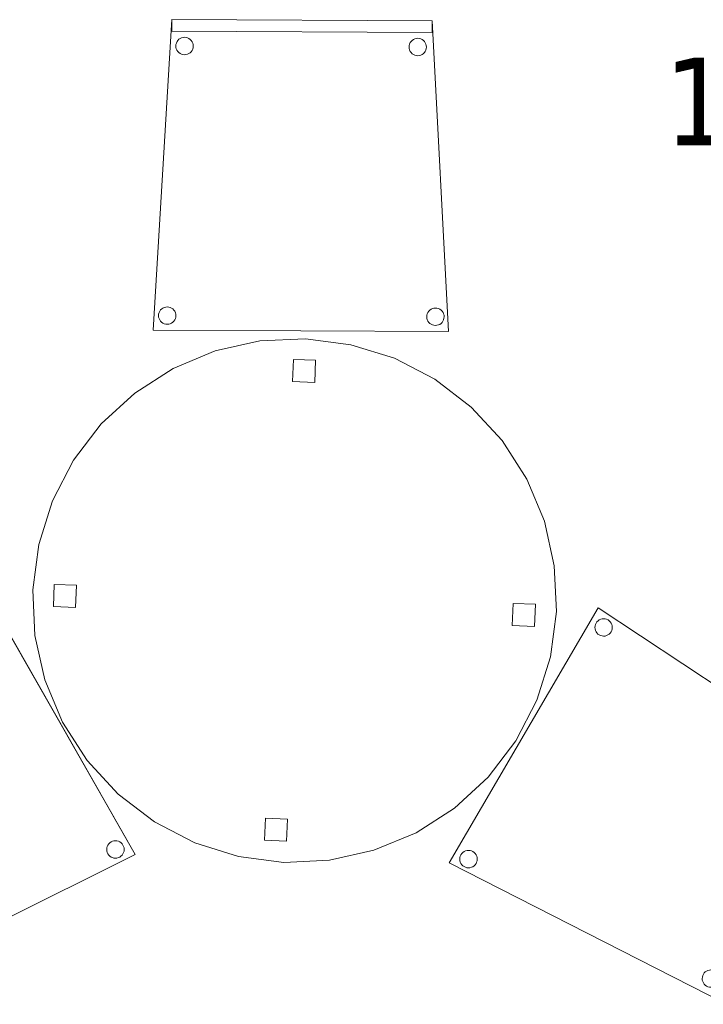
# Model space of a CAD drawing. Header units: metres. Extents: x 397.7 to 427.5, y 12.7 to 28.4.
# Tile 14 of 142: x 406.8 to 407.9, y 14.2 to 15.9. Entities that reach past the tile are written whole.
import ezdxf

# ---------------------------------------------------------------- set-up
doc = ezdxf.new("R2010")
doc.units = ezdxf.units.M
for name, color, linetype, lineweight in [('02_MOBILIARIO', 7, 'Continuous', 18), ('A-DETL-____-MBND', 7, 'Continuous', 18), ('M-HVAC-CDFF-IDEN', 7, 'Continuous', 30)]:
    doc.layers.add(name, color=color, linetype=linetype, lineweight=lineweight)
doc.styles.add('Tahoma_2', font='tahoma.ttf', dxfattribs={"height": 0.15})

# ---------------------------------------------------------------- blocks, each defined once
blk = doc.blocks.new('Family - Cadira confident_P2-152712-05_CLI_AIRE_P2')
at = {"layer": 'A-DETL-____-MBND', "color": 253, "true_color": 0xaaaaaa}
for p, q in [((0, 0.0022), (0.0323, 0.5347)), ((0.0323, 0.5347), (0, 0.0022)), ((0.0322, 0.5147), (0.0323, 0.5347)), ((0.0323, 0.5347), (0.0322, 0.5147)), ((0.0323, 0.5347), (0.4788, 0.5327)), ((0.4788, 0.5327), (0.0323, 0.5347)), ((0.0323, 0.5347), (0.4788, 0.5327)), ((0.4788, 0.5327), (0.0323, 0.5347)), ((0.4788, 0.5327), (0.4787, 0.5127)), ((0.4787, 0.5127), (0.4788, 0.5327)), ((0.4788, 0.5327), (0.5065, 0)), ((0.5065, 0), (0.4788, 0.5327)), ((0.4787, 0.5127), (0.0322, 0.5147)), ((0.0322, 0.5147), (0.4787, 0.5127)), ((0.039, 0.4895), (0.0393, 0.4921)), ((0.0393, 0.4921), (0.039, 0.4895)), ((0.0393, 0.4921), (0.04, 0.4946)), ((0.04, 0.4946), (0.0393, 0.4921)), ((0.04, 0.4946), (0.0411, 0.497)), ((0.0411, 0.497), (0.04, 0.4946)), ((0.0411, 0.497), (0.0426, 0.4991)), ((0.0426, 0.4991), (0.0411, 0.497)), ((0.0426, 0.4991), (0.0444, 0.501)), ((0.0444, 0.501), (0.0426, 0.4991)), ((0.0444, 0.501), (0.0466, 0.5024)), ((0.0466, 0.5024), (0.0444, 0.501)), ((0.0466, 0.5024), (0.0489, 0.5035)), ((0.0489, 0.5035), (0.0466, 0.5024)), ((0.0489, 0.5035), (0.0515, 0.5042)), ((0.0515, 0.5042), (0.0489, 0.5035)), ((0.0515, 0.5042), (0.054, 0.5044)), ((0.054, 0.5044), (0.0515, 0.5042)), ((0.054, 0.5044), (0.0566, 0.5042)), ((0.0566, 0.5042), (0.054, 0.5044)), ((0.0566, 0.5042), (0.0592, 0.5035)), ((0.0592, 0.5035), (0.0566, 0.5042)), ((0.0592, 0.5035), (0.0615, 0.5024)), ((0.0615, 0.5024), (0.0592, 0.5035)), ((0.0615, 0.5024), (0.0636, 0.5009)), ((0.0636, 0.5009), (0.0615, 0.5024)), ((0.0636, 0.5009), (0.0655, 0.499)), ((0.0655, 0.499), (0.0636, 0.5009)), ((0.0655, 0.499), (0.067, 0.4969)), ((0.067, 0.4969), (0.0655, 0.499)), ((0.067, 0.4969), (0.068, 0.4945)), ((0.068, 0.4945), (0.067, 0.4969)), ((0.068, 0.4945), (0.0687, 0.492)), ((0.0687, 0.492), (0.068, 0.4945)), ((0.0687, 0.492), (0.0689, 0.4894)), ((0.0689, 0.4894), (0.0687, 0.492)), ((0.439, 0.4878), (0.4393, 0.4904)), ((0.4393, 0.4904), (0.439, 0.4878)), ((0.4393, 0.4904), (0.44, 0.4929)), ((0.44, 0.4929), (0.4393, 0.4904)), ((0.44, 0.4929), (0.4411, 0.4953)), ((0.4411, 0.4953), (0.44, 0.4929)), ((0.4411, 0.4953), (0.4426, 0.4974)), ((0.4426, 0.4974), (0.4411, 0.4953)), ((0.4426, 0.4974), (0.4444, 0.4992)), ((0.4444, 0.4992), (0.4426, 0.4974)), ((0.4444, 0.4992), (0.4466, 0.5007)), ((0.4466, 0.5007), (0.4444, 0.4992)), ((0.4466, 0.5007), (0.4489, 0.5018)), ((0.4489, 0.5018), (0.4466, 0.5007)), ((0.4489, 0.5018), (0.4514, 0.5025)), ((0.4514, 0.5025), (0.4489, 0.5018)), ((0.4514, 0.5025), (0.454, 0.5027)), ((0.454, 0.5027), (0.4514, 0.5025)), ((0.454, 0.5027), (0.4566, 0.5024)), ((0.4566, 0.5024), (0.454, 0.5027)), ((0.4566, 0.5024), (0.4591, 0.5018)), ((0.4591, 0.5018), (0.4566, 0.5024)), ((0.4591, 0.5018), (0.4615, 0.5006)), ((0.4615, 0.5006), (0.4591, 0.5018)), ((0.4615, 0.5006), (0.4636, 0.4991)), ((0.4636, 0.4991), (0.4615, 0.5006)), ((0.4636, 0.4991), (0.4655, 0.4973)), ((0.4655, 0.4973), (0.4636, 0.4991)), ((0.4655, 0.4973), (0.4669, 0.4951)), ((0.4669, 0.4951), (0.4655, 0.4973)), ((0.4669, 0.4951), (0.468, 0.4928)), ((0.468, 0.4928), (0.4669, 0.4951)), ((0.468, 0.4928), (0.4687, 0.4903)), ((0.4687, 0.4903), (0.468, 0.4928)), ((0.4687, 0.4903), (0.4689, 0.4877)), ((0.4689, 0.4877), (0.4687, 0.4903)), ((0.0393, 0.4869), (0.039, 0.4895)), ((0.039, 0.4895), (0.0393, 0.4869)), ((0.0399, 0.4844), (0.0393, 0.4869)), ((0.0393, 0.4869), (0.0399, 0.4844)), ((0.041, 0.4821), (0.0399, 0.4844)), ((0.0399, 0.4844), (0.041, 0.4821)), ((0.0425, 0.4799), (0.041, 0.4821)), ((0.041, 0.4821), (0.0425, 0.4799)), ((0.0443, 0.4781), (0.0425, 0.4799)), ((0.0425, 0.4799), (0.0443, 0.4781)), ((0.0465, 0.4766), (0.0443, 0.4781)), ((0.0443, 0.4781), (0.0465, 0.4766)), ((0.0488, 0.4755), (0.0465, 0.4766)), ((0.0465, 0.4766), (0.0488, 0.4755)), ((0.0513, 0.4748), (0.0488, 0.4755)), ((0.0488, 0.4755), (0.0513, 0.4748)), ((0.0539, 0.4745), (0.0513, 0.4748)), ((0.0513, 0.4748), (0.0539, 0.4745)), ((0.0565, 0.4748), (0.0539, 0.4745)), ((0.0539, 0.4745), (0.0565, 0.4748)), ((0.059, 0.4754), (0.0565, 0.4748)), ((0.0565, 0.4748), (0.059, 0.4754)), ((0.0614, 0.4765), (0.059, 0.4754)), ((0.059, 0.4754), (0.0614, 0.4765)), ((0.0635, 0.478), (0.0614, 0.4765)), ((0.0614, 0.4765), (0.0635, 0.478)), ((0.0654, 0.4798), (0.0635, 0.478)), ((0.0635, 0.478), (0.0654, 0.4798)), ((0.0669, 0.4819), (0.0654, 0.4798)), ((0.0654, 0.4798), (0.0669, 0.4819)), ((0.068, 0.4843), (0.0669, 0.4819)), ((0.0669, 0.4819), (0.068, 0.4843)), ((0.0687, 0.4868), (0.068, 0.4843)), ((0.068, 0.4843), (0.0687, 0.4868)), ((0.0689, 0.4894), (0.0687, 0.4868)), ((0.0687, 0.4868), (0.0689, 0.4894)), ((0.4393, 0.4852), (0.439, 0.4878)), ((0.439, 0.4878), (0.4393, 0.4852)), ((0.4399, 0.4827), (0.4393, 0.4852)), ((0.4393, 0.4852), (0.4399, 0.4827)), ((0.441, 0.4803), (0.4399, 0.4827)), ((0.4399, 0.4827), (0.441, 0.4803)), ((0.4425, 0.4782), (0.441, 0.4803)), ((0.441, 0.4803), (0.4425, 0.4782)), ((0.4443, 0.4763), (0.4425, 0.4782)), ((0.4425, 0.4782), (0.4443, 0.4763)), ((0.4465, 0.4748), (0.4443, 0.4763)), ((0.4443, 0.4763), (0.4465, 0.4748)), ((0.4488, 0.4737), (0.4465, 0.4748)), ((0.4465, 0.4748), (0.4488, 0.4737)), ((0.4513, 0.473), (0.4488, 0.4737)), ((0.4488, 0.4737), (0.4513, 0.473)), ((0.4539, 0.4728), (0.4513, 0.473)), ((0.4513, 0.473), (0.4539, 0.4728)), ((0.4565, 0.473), (0.4539, 0.4728)), ((0.4539, 0.4728), (0.4565, 0.473)), ((0.459, 0.4737), (0.4565, 0.473)), ((0.4565, 0.473), (0.459, 0.4737)), ((0.4614, 0.4748), (0.459, 0.4737)), ((0.459, 0.4737), (0.4614, 0.4748)), ((0.4635, 0.4763), (0.4614, 0.4748)), ((0.4614, 0.4748), (0.4635, 0.4763)), ((0.4654, 0.4781), (0.4635, 0.4763)), ((0.4635, 0.4763), (0.4654, 0.4781)), ((0.4669, 0.4802), (0.4654, 0.4781)), ((0.4654, 0.4781), (0.4669, 0.4802)), ((0.468, 0.4826), (0.4669, 0.4802)), ((0.4669, 0.4802), (0.468, 0.4826)), ((0.4687, 0.4851), (0.468, 0.4826)), ((0.468, 0.4826), (0.4687, 0.4851)), ((0.4689, 0.4877), (0.4687, 0.4851)), ((0.4687, 0.4851), (0.4689, 0.4877)), ((0.0103, 0.0324), (0.0114, 0.0347)), ((0.0114, 0.0347), (0.0103, 0.0324)), ((0.0114, 0.0347), (0.0129, 0.0368)), ((0.0129, 0.0368), (0.0114, 0.0347)), ((0.0129, 0.0368), (0.0148, 0.0387)), ((0.0148, 0.0387), (0.0129, 0.0368)), ((0.0148, 0.0387), (0.0169, 0.0402)), ((0.0169, 0.0402), (0.0148, 0.0387)), ((0.0169, 0.0402), (0.0193, 0.0413)), ((0.0193, 0.0413), (0.0169, 0.0402)), ((0.0193, 0.0413), (0.0218, 0.0419)), ((0.0218, 0.0419), (0.0193, 0.0413)), ((0.0218, 0.0419), (0.0244, 0.0421)), ((0.0244, 0.0421), (0.0218, 0.0419)), ((0.0244, 0.0421), (0.027, 0.0419)), ((0.027, 0.0419), (0.0244, 0.0421)), ((0.027, 0.0419), (0.0295, 0.0412)), ((0.0295, 0.0412), (0.027, 0.0419)), ((0.0295, 0.0412), (0.0319, 0.0401)), ((0.0319, 0.0401), (0.0295, 0.0412)), ((0.0319, 0.0401), (0.034, 0.0386)), ((0.034, 0.0386), (0.0319, 0.0401)), ((0.034, 0.0386), (0.0358, 0.0367)), ((0.0358, 0.0367), (0.034, 0.0386)), ((0.0358, 0.0367), (0.0373, 0.0346)), ((0.0373, 0.0346), (0.0358, 0.0367)), ((0.0373, 0.0346), (0.0384, 0.0322)), ((0.0384, 0.0322), (0.0373, 0.0346)), ((0.4714, 0.0327), (0.4729, 0.0348)), ((0.4729, 0.0348), (0.4714, 0.0327)), ((0.4729, 0.0348), (0.4748, 0.0367)), ((0.4748, 0.0367), (0.4729, 0.0348)), ((0.4748, 0.0367), (0.4769, 0.0382)), ((0.4769, 0.0382), (0.4748, 0.0367)), ((0.4769, 0.0382), (0.4793, 0.0393)), ((0.4793, 0.0393), (0.4769, 0.0382)), ((0.4793, 0.0393), (0.4818, 0.0399)), ((0.4818, 0.0399), (0.4793, 0.0393)), ((0.4818, 0.0399), (0.4844, 0.0401)), ((0.4844, 0.0401), (0.4818, 0.0399)), ((0.4844, 0.0401), (0.487, 0.0399)), ((0.487, 0.0399), (0.4844, 0.0401)), ((0.487, 0.0399), (0.4895, 0.0392)), ((0.4895, 0.0392), (0.487, 0.0399)), ((0.4895, 0.0392), (0.4919, 0.0381)), ((0.4919, 0.0381), (0.4895, 0.0392)), ((0.4919, 0.0381), (0.494, 0.0366)), ((0.494, 0.0366), (0.4919, 0.0381)), ((0.494, 0.0366), (0.4958, 0.0347)), ((0.4958, 0.0347), (0.494, 0.0366)), ((0.4958, 0.0347), (0.4973, 0.0326)), ((0.4973, 0.0326), (0.4958, 0.0347)), ((0.0094, 0.0273), (0.0096, 0.0298)), ((0.0096, 0.0298), (0.0094, 0.0273)), ((0.0096, 0.0247), (0.0094, 0.0273)), ((0.0094, 0.0273), (0.0096, 0.0247)), ((0.0096, 0.0298), (0.0103, 0.0324)), ((0.0103, 0.0324), (0.0096, 0.0298)), ((0.0103, 0.0221), (0.0096, 0.0247)), ((0.0096, 0.0247), (0.0103, 0.0221)), ((0.0114, 0.0198), (0.0103, 0.0221)), ((0.0103, 0.0221), (0.0114, 0.0198)), ((0.0128, 0.0176), (0.0114, 0.0198)), ((0.0114, 0.0198), (0.0128, 0.0176)), ((0.0147, 0.0158), (0.0128, 0.0176)), ((0.0128, 0.0176), (0.0147, 0.0158)), ((0.0357, 0.0175), (0.0339, 0.0157)), ((0.0339, 0.0157), (0.0357, 0.0175)), ((0.0372, 0.0197), (0.0357, 0.0175)), ((0.0357, 0.0175), (0.0372, 0.0197)), ((0.0383, 0.022), (0.0372, 0.0197)), ((0.0372, 0.0197), (0.0383, 0.022)), ((0.039, 0.0245), (0.0383, 0.022)), ((0.0383, 0.022), (0.039, 0.0245)), ((0.0384, 0.0322), (0.0391, 0.0297)), ((0.0391, 0.0297), (0.0384, 0.0322)), ((0.0393, 0.0271), (0.039, 0.0245)), ((0.039, 0.0245), (0.0393, 0.0271)), ((0.0391, 0.0297), (0.0393, 0.0271)), ((0.0393, 0.0271), (0.0391, 0.0297)), ((0.4694, 0.0253), (0.4696, 0.0279)), ((0.4696, 0.0279), (0.4694, 0.0253)), ((0.4696, 0.0227), (0.4694, 0.0253)), ((0.4694, 0.0253), (0.4696, 0.0227)), ((0.4696, 0.0279), (0.4703, 0.0304)), ((0.4703, 0.0304), (0.4696, 0.0279)), ((0.4703, 0.0201), (0.4696, 0.0227)), ((0.4696, 0.0227), (0.4703, 0.0201)), ((0.4703, 0.0304), (0.4714, 0.0327)), ((0.4714, 0.0327), (0.4703, 0.0304)), ((0.4714, 0.0178), (0.4703, 0.0201)), ((0.4703, 0.0201), (0.4714, 0.0178)), ((0.4728, 0.0156), (0.4714, 0.0178)), ((0.4714, 0.0178), (0.4728, 0.0156)), ((0.4972, 0.0177), (0.4957, 0.0155)), ((0.4957, 0.0155), (0.4972, 0.0177)), ((0.4983, 0.02), (0.4972, 0.0177)), ((0.4972, 0.0177), (0.4983, 0.02)), ((0.4973, 0.0326), (0.4984, 0.0302)), ((0.4984, 0.0302), (0.4973, 0.0326)), ((0.499, 0.0225), (0.4983, 0.02)), ((0.4983, 0.02), (0.499, 0.0225)), ((0.4984, 0.0302), (0.4991, 0.0277)), ((0.4991, 0.0277), (0.4984, 0.0302)), ((0.4993, 0.0251), (0.499, 0.0225)), ((0.499, 0.0225), (0.4993, 0.0251)), ((0.4991, 0.0277), (0.4993, 0.0251)), ((0.4993, 0.0251), (0.4991, 0.0277)), ((0.5065, 0), (0, 0.0022)), ((0, 0.0022), (0.5065, 0)), ((0.0168, 0.0143), (0.0147, 0.0158)), ((0.0147, 0.0158), (0.0168, 0.0143)), ((0.0192, 0.0132), (0.0168, 0.0143)), ((0.0168, 0.0143), (0.0192, 0.0132)), ((0.0217, 0.0125), (0.0192, 0.0132)), ((0.0192, 0.0132), (0.0217, 0.0125)), ((0.0243, 0.0123), (0.0217, 0.0125)), ((0.0217, 0.0125), (0.0243, 0.0123)), ((0.0269, 0.0125), (0.0243, 0.0123)), ((0.0243, 0.0123), (0.0269, 0.0125)), ((0.0294, 0.0131), (0.0269, 0.0125)), ((0.0269, 0.0125), (0.0294, 0.0131)), ((0.0317, 0.0142), (0.0294, 0.0131)), ((0.0294, 0.0131), (0.0317, 0.0142)), ((0.0339, 0.0157), (0.0317, 0.0142)), ((0.0317, 0.0142), (0.0339, 0.0157)), ((0.4747, 0.0138), (0.4728, 0.0156)), ((0.4728, 0.0156), (0.4747, 0.0138)), ((0.4768, 0.0123), (0.4747, 0.0138)), ((0.4747, 0.0138), (0.4768, 0.0123)), ((0.4792, 0.0112), (0.4768, 0.0123)), ((0.4768, 0.0123), (0.4792, 0.0112)), ((0.4817, 0.0105), (0.4792, 0.0112)), ((0.4792, 0.0112), (0.4817, 0.0105)), ((0.4843, 0.0103), (0.4817, 0.0105)), ((0.4817, 0.0105), (0.4843, 0.0103)), ((0.4869, 0.0105), (0.4843, 0.0103)), ((0.4843, 0.0103), (0.4869, 0.0105)), ((0.4894, 0.0111), (0.4869, 0.0105)), ((0.4869, 0.0105), (0.4894, 0.0111)), ((0.4917, 0.0122), (0.4894, 0.0111)), ((0.4894, 0.0111), (0.4917, 0.0122)), ((0.4939, 0.0137), (0.4917, 0.0122)), ((0.4917, 0.0122), (0.4939, 0.0137)), ((0.4957, 0.0155), (0.4939, 0.0137)), ((0.4939, 0.0137), (0.4957, 0.0155))]:
    blk.add_line(p, q, dxfattribs=at)
blk = doc.blocks.new('Family - Cadira confident_P2-152978-05_CLI_AIRE_P2')
at = {"layer": 'A-DETL-____-MBND', "color": 253, "true_color": 0xaaaaaa}
for p, q in [((0, 0.2424), (0.2552, 0.6799)), ((0.2552, 0.6799), (0, 0.2424)), ((0.2552, 0.6799), (0.7001, 0.3857)), ((0.7001, 0.3857), (0.2552, 0.6799)), ((0.2551, 0.6579), (0.2572, 0.6593)), ((0.2572, 0.6593), (0.2551, 0.6579)), ((0.2572, 0.6593), (0.2596, 0.6604)), ((0.2596, 0.6604), (0.2572, 0.6593)), ((0.2596, 0.6604), (0.2621, 0.6611)), ((0.2621, 0.6611), (0.2596, 0.6604)), ((0.2621, 0.6611), (0.2647, 0.6613)), ((0.2647, 0.6613), (0.2621, 0.6611)), ((0.2647, 0.6613), (0.2673, 0.6611)), ((0.2673, 0.6611), (0.2647, 0.6613)), ((0.2673, 0.6611), (0.2698, 0.6604)), ((0.2698, 0.6604), (0.2673, 0.6611)), ((0.2698, 0.6604), (0.2722, 0.6593)), ((0.2722, 0.6593), (0.2698, 0.6604)), ((0.2722, 0.6593), (0.2743, 0.6578)), ((0.2743, 0.6578), (0.2722, 0.6593)), ((0.2497, 0.6464), (0.2499, 0.649)), ((0.2499, 0.649), (0.2497, 0.6464)), ((0.2499, 0.6438), (0.2497, 0.6464)), ((0.2497, 0.6464), (0.2499, 0.6438)), ((0.2499, 0.649), (0.2506, 0.6515)), ((0.2506, 0.6515), (0.2499, 0.649)), ((0.2506, 0.6413), (0.2499, 0.6438)), ((0.2499, 0.6438), (0.2506, 0.6413)), ((0.2506, 0.6515), (0.2517, 0.6539)), ((0.2517, 0.6539), (0.2506, 0.6515)), ((0.2517, 0.6539), (0.2532, 0.656)), ((0.2532, 0.656), (0.2517, 0.6539)), ((0.2532, 0.656), (0.2551, 0.6579)), ((0.2551, 0.6579), (0.2532, 0.656)), ((0.2743, 0.6578), (0.2761, 0.6559)), ((0.2761, 0.6559), (0.2743, 0.6578)), ((0.2761, 0.6559), (0.2776, 0.6538)), ((0.2776, 0.6538), (0.2761, 0.6559)), ((0.2776, 0.6538), (0.2787, 0.6514)), ((0.2787, 0.6514), (0.2776, 0.6538)), ((0.2787, 0.6514), (0.2794, 0.6489)), ((0.2794, 0.6489), (0.2787, 0.6514)), ((0.2793, 0.6437), (0.2787, 0.6412)), ((0.2787, 0.6412), (0.2793, 0.6437)), ((0.2796, 0.6463), (0.2793, 0.6437)), ((0.2793, 0.6437), (0.2796, 0.6463)), ((0.2794, 0.6489), (0.2796, 0.6463)), ((0.2796, 0.6463), (0.2794, 0.6489)), ((0.2517, 0.639), (0.2506, 0.6413)), ((0.2506, 0.6413), (0.2517, 0.639)), ((0.2532, 0.6368), (0.2517, 0.639)), ((0.2517, 0.639), (0.2532, 0.6368)), ((0.255, 0.635), (0.2532, 0.6368)), ((0.2532, 0.6368), (0.255, 0.635)), ((0.2571, 0.6335), (0.255, 0.635)), ((0.255, 0.635), (0.2571, 0.6335)), ((0.2595, 0.6324), (0.2571, 0.6335)), ((0.2571, 0.6335), (0.2595, 0.6324)), ((0.262, 0.6317), (0.2595, 0.6324)), ((0.2595, 0.6324), (0.262, 0.6317)), ((0.2646, 0.6314), (0.262, 0.6317)), ((0.262, 0.6317), (0.2646, 0.6314)), ((0.2672, 0.6316), (0.2646, 0.6314)), ((0.2646, 0.6314), (0.2672, 0.6316)), ((0.2697, 0.6323), (0.2672, 0.6316)), ((0.2672, 0.6316), (0.2697, 0.6323)), ((0.272, 0.6334), (0.2697, 0.6323)), ((0.2697, 0.6323), (0.272, 0.6334)), ((0.2742, 0.6349), (0.272, 0.6334)), ((0.272, 0.6334), (0.2742, 0.6349)), ((0.276, 0.6367), (0.2742, 0.6349)), ((0.2742, 0.6349), (0.276, 0.6367)), ((0.2775, 0.6388), (0.276, 0.6367)), ((0.276, 0.6367), (0.2775, 0.6388)), ((0.2787, 0.6412), (0.2775, 0.6388)), ((0.2775, 0.6388), (0.2787, 0.6412)), ((0.4579, 0.0101), (0.6829, 0.3958)), ((0.6829, 0.3958), (0.4579, 0.0101)), ((0.6352, 0.3896), (0.6355, 0.3922)), ((0.6355, 0.3922), (0.6352, 0.3896)), ((0.6354, 0.387), (0.6352, 0.3896)), ((0.6352, 0.3896), (0.6354, 0.387)), ((0.6355, 0.3922), (0.6361, 0.3947)), ((0.6361, 0.3947), (0.6355, 0.3922)), ((0.6361, 0.3947), (0.6373, 0.3971)), ((0.6373, 0.3971), (0.6361, 0.3947)), ((0.6373, 0.3971), (0.6388, 0.3992)), ((0.6388, 0.3992), (0.6373, 0.3971)), ((0.6388, 0.3992), (0.6406, 0.401)), ((0.6406, 0.401), (0.6388, 0.3992)), ((0.6406, 0.401), (0.6427, 0.4025)), ((0.6427, 0.4025), (0.6406, 0.401)), ((0.6427, 0.4025), (0.6451, 0.4036)), ((0.6451, 0.4036), (0.6427, 0.4025)), ((0.6451, 0.4036), (0.6476, 0.4043)), ((0.6476, 0.4043), (0.6451, 0.4036)), ((0.6476, 0.4043), (0.6502, 0.4045)), ((0.6502, 0.4045), (0.6476, 0.4043)), ((0.6502, 0.4045), (0.6528, 0.4043)), ((0.6528, 0.4043), (0.6502, 0.4045)), ((0.6528, 0.4043), (0.6553, 0.4036)), ((0.6553, 0.4036), (0.6528, 0.4043)), ((0.6553, 0.4036), (0.6577, 0.4025)), ((0.6577, 0.4025), (0.6553, 0.4036)), ((0.6577, 0.4025), (0.6598, 0.401)), ((0.6598, 0.401), (0.6577, 0.4025)), ((0.6598, 0.401), (0.6616, 0.3991)), ((0.6616, 0.3991), (0.6598, 0.401)), ((0.6616, 0.3991), (0.6631, 0.397)), ((0.6631, 0.397), (0.6616, 0.3991)), ((0.6631, 0.397), (0.6642, 0.3946)), ((0.6642, 0.3946), (0.6631, 0.397)), ((0.6642, 0.3946), (0.6649, 0.3921)), ((0.6649, 0.3921), (0.6642, 0.3946)), ((0.6649, 0.3921), (0.6651, 0.3895)), ((0.6651, 0.3895), (0.6649, 0.3921)), ((0.6651, 0.3895), (0.6649, 0.3869)), ((0.6649, 0.3869), (0.6651, 0.3895)), ((0.6829, 0.3958), (0.7001, 0.3857)), ((0.7001, 0.3857), (0.6829, 0.3958)), ((0.7001, 0.3857), (0.4752, 0)), ((0.4752, 0), (0.7001, 0.3857)), ((0.7001, 0.3857), (0.4752, 0)), ((0.4752, 0), (0.7001, 0.3857)), ((0.6361, 0.3845), (0.6354, 0.387)), ((0.6354, 0.387), (0.6361, 0.3845)), ((0.6372, 0.3821), (0.6361, 0.3845)), ((0.6361, 0.3845), (0.6372, 0.3821)), ((0.6387, 0.38), (0.6372, 0.3821)), ((0.6372, 0.3821), (0.6387, 0.38)), ((0.6405, 0.3782), (0.6387, 0.38)), ((0.6387, 0.38), (0.6405, 0.3782)), ((0.6426, 0.3766), (0.6405, 0.3782)), ((0.6405, 0.3782), (0.6426, 0.3766)), ((0.645, 0.3755), (0.6426, 0.3766)), ((0.6426, 0.3766), (0.645, 0.3755)), ((0.6475, 0.3749), (0.645, 0.3755)), ((0.645, 0.3755), (0.6475, 0.3749)), ((0.6501, 0.3746), (0.6475, 0.3749)), ((0.6475, 0.3749), (0.6501, 0.3746)), ((0.6527, 0.3748), (0.6501, 0.3746)), ((0.6501, 0.3746), (0.6527, 0.3748)), ((0.6552, 0.3755), (0.6527, 0.3748)), ((0.6527, 0.3748), (0.6552, 0.3755)), ((0.6576, 0.3766), (0.6552, 0.3755)), ((0.6552, 0.3755), (0.6576, 0.3766)), ((0.6597, 0.3781), (0.6576, 0.3766)), ((0.6576, 0.3766), (0.6597, 0.3781)), ((0.6616, 0.3799), (0.6597, 0.3781)), ((0.6597, 0.3781), (0.6616, 0.3799)), ((0.6631, 0.382), (0.6616, 0.3799)), ((0.6616, 0.3799), (0.6631, 0.382)), ((0.6642, 0.3844), (0.6631, 0.382)), ((0.6631, 0.382), (0.6642, 0.3844)), ((0.6649, 0.3869), (0.6642, 0.3844)), ((0.6642, 0.3844), (0.6649, 0.3869)), ((0.0182, 0.2517), (0.0189, 0.2542)), ((0.0189, 0.2542), (0.0182, 0.2517)), ((0.0189, 0.2542), (0.02, 0.2565)), ((0.02, 0.2565), (0.0189, 0.2542)), ((0.02, 0.2565), (0.0215, 0.2587)), ((0.0215, 0.2587), (0.02, 0.2565)), ((0.0215, 0.2587), (0.0234, 0.2605)), ((0.0234, 0.2605), (0.0215, 0.2587)), ((0.0234, 0.2605), (0.0255, 0.262)), ((0.0255, 0.262), (0.0234, 0.2605)), ((0.0255, 0.262), (0.0279, 0.2631)), ((0.0279, 0.2631), (0.0255, 0.262)), ((0.0279, 0.2631), (0.0304, 0.2637)), ((0.0304, 0.2637), (0.0279, 0.2631)), ((0.0304, 0.2637), (0.033, 0.2639)), ((0.033, 0.2639), (0.0304, 0.2637)), ((0.033, 0.2639), (0.0356, 0.2637)), ((0.0356, 0.2637), (0.033, 0.2639)), ((0.0356, 0.2637), (0.0381, 0.263)), ((0.0381, 0.263), (0.0356, 0.2637)), ((0.0381, 0.263), (0.0404, 0.2619)), ((0.0404, 0.2619), (0.0381, 0.263)), ((0.0404, 0.2619), (0.0426, 0.2604)), ((0.0426, 0.2604), (0.0404, 0.2619)), ((0.0426, 0.2604), (0.0444, 0.2586)), ((0.0444, 0.2586), (0.0426, 0.2604)), ((0.0444, 0.2586), (0.0459, 0.2564)), ((0.0459, 0.2564), (0.0444, 0.2586)), ((0.0459, 0.2564), (0.047, 0.254)), ((0.047, 0.254), (0.0459, 0.2564)), ((0.047, 0.254), (0.0476, 0.2515)), ((0.0476, 0.2515), (0.047, 0.254)), ((0.4752, 0), (0, 0.2424)), ((0, 0.2424), (0.4752, 0)), ((0.018, 0.2491), (0.0182, 0.2517)), ((0.0182, 0.2517), (0.018, 0.2491)), ((0.0182, 0.2465), (0.018, 0.2491)), ((0.018, 0.2491), (0.0182, 0.2465)), ((0.0188, 0.244), (0.0182, 0.2465)), ((0.0182, 0.2465), (0.0188, 0.244)), ((0.0199, 0.2416), (0.0188, 0.244)), ((0.0188, 0.244), (0.0199, 0.2416)), ((0.0214, 0.2394), (0.0199, 0.2416)), ((0.0199, 0.2416), (0.0214, 0.2394)), ((0.0233, 0.2376), (0.0214, 0.2394)), ((0.0214, 0.2394), (0.0233, 0.2376)), ((0.0254, 0.2361), (0.0233, 0.2376)), ((0.0233, 0.2376), (0.0254, 0.2361)), ((0.0425, 0.2375), (0.0403, 0.236)), ((0.0403, 0.236), (0.0425, 0.2375)), ((0.0443, 0.2393), (0.0425, 0.2375)), ((0.0425, 0.2375), (0.0443, 0.2393)), ((0.0458, 0.2415), (0.0443, 0.2393)), ((0.0443, 0.2393), (0.0458, 0.2415)), ((0.0469, 0.2438), (0.0458, 0.2415)), ((0.0458, 0.2415), (0.0469, 0.2438)), ((0.0476, 0.2463), (0.0469, 0.2438)), ((0.0469, 0.2438), (0.0476, 0.2463)), ((0.0476, 0.2515), (0.0478, 0.2489)), ((0.0478, 0.2489), (0.0476, 0.2515)), ((0.0478, 0.2489), (0.0476, 0.2463)), ((0.0476, 0.2463), (0.0478, 0.2489)), ((0.0277, 0.235), (0.0254, 0.2361)), ((0.0254, 0.2361), (0.0277, 0.235)), ((0.0303, 0.2343), (0.0277, 0.235)), ((0.0277, 0.235), (0.0303, 0.2343)), ((0.0328, 0.2341), (0.0303, 0.2343)), ((0.0303, 0.2343), (0.0328, 0.2341)), ((0.0354, 0.2343), (0.0328, 0.2341)), ((0.0328, 0.2341), (0.0354, 0.2343)), ((0.038, 0.2349), (0.0354, 0.2343)), ((0.0354, 0.2343), (0.038, 0.2349)), ((0.0403, 0.236), (0.038, 0.2349)), ((0.038, 0.2349), (0.0403, 0.236)), ((0.4346, 0.0492), (0.4358, 0.0515)), ((0.4358, 0.0515), (0.4346, 0.0492)), ((0.4358, 0.0515), (0.4373, 0.0537)), ((0.4373, 0.0537), (0.4358, 0.0515)), ((0.4373, 0.0537), (0.4391, 0.0555)), ((0.4391, 0.0555), (0.4373, 0.0537)), ((0.4391, 0.0555), (0.4412, 0.057)), ((0.4412, 0.057), (0.4391, 0.0555)), ((0.4412, 0.057), (0.4436, 0.0581)), ((0.4436, 0.0581), (0.4412, 0.057)), ((0.4436, 0.0581), (0.4461, 0.0587)), ((0.4461, 0.0587), (0.4436, 0.0581)), ((0.4461, 0.0587), (0.4487, 0.059)), ((0.4487, 0.059), (0.4461, 0.0587)), ((0.4487, 0.059), (0.4513, 0.0587)), ((0.4513, 0.0587), (0.4487, 0.059)), ((0.4513, 0.0587), (0.4538, 0.058)), ((0.4538, 0.058), (0.4513, 0.0587)), ((0.4538, 0.058), (0.4562, 0.0569)), ((0.4562, 0.0569), (0.4538, 0.058)), ((0.4562, 0.0569), (0.4583, 0.0554)), ((0.4583, 0.0554), (0.4562, 0.0569)), ((0.4583, 0.0554), (0.4601, 0.0536)), ((0.4601, 0.0536), (0.4583, 0.0554)), ((0.4601, 0.0536), (0.4616, 0.0514)), ((0.4616, 0.0514), (0.4601, 0.0536)), ((0.4616, 0.0514), (0.4627, 0.0491)), ((0.4627, 0.0491), (0.4616, 0.0514)), ((0.4337, 0.0441), (0.434, 0.0467)), ((0.434, 0.0467), (0.4337, 0.0441)), ((0.4339, 0.0415), (0.4337, 0.0441)), ((0.4337, 0.0441), (0.4339, 0.0415)), ((0.4346, 0.039), (0.4339, 0.0415)), ((0.4339, 0.0415), (0.4346, 0.039)), ((0.434, 0.0467), (0.4346, 0.0492)), ((0.4346, 0.0492), (0.434, 0.0467)), ((0.4357, 0.0366), (0.4346, 0.039)), ((0.4346, 0.039), (0.4357, 0.0366)), ((0.4372, 0.0345), (0.4357, 0.0366)), ((0.4357, 0.0366), (0.4372, 0.0345)), ((0.439, 0.0326), (0.4372, 0.0345)), ((0.4372, 0.0345), (0.439, 0.0326)), ((0.4601, 0.0344), (0.4582, 0.0325)), ((0.4582, 0.0325), (0.4601, 0.0344)), ((0.4616, 0.0365), (0.4601, 0.0344)), ((0.4601, 0.0344), (0.4616, 0.0365)), ((0.4627, 0.0388), (0.4616, 0.0365)), ((0.4616, 0.0365), (0.4627, 0.0388)), ((0.4627, 0.0491), (0.4634, 0.0465)), ((0.4634, 0.0465), (0.4627, 0.0491)), ((0.4634, 0.0414), (0.4627, 0.0388)), ((0.4627, 0.0388), (0.4634, 0.0414)), ((0.4634, 0.0465), (0.4636, 0.044)), ((0.4636, 0.044), (0.4634, 0.0465)), ((0.4636, 0.044), (0.4634, 0.0414)), ((0.4634, 0.0414), (0.4636, 0.044)), ((0.4411, 0.0311), (0.439, 0.0326)), ((0.439, 0.0326), (0.4411, 0.0311)), ((0.4435, 0.03), (0.4411, 0.0311)), ((0.4411, 0.0311), (0.4435, 0.03)), ((0.446, 0.0293), (0.4435, 0.03)), ((0.4435, 0.03), (0.446, 0.0293)), ((0.4486, 0.0291), (0.446, 0.0293)), ((0.446, 0.0293), (0.4486, 0.0291)), ((0.4512, 0.0293), (0.4486, 0.0291)), ((0.4486, 0.0291), (0.4512, 0.0293)), ((0.4537, 0.03), (0.4512, 0.0293)), ((0.4512, 0.0293), (0.4537, 0.03)), ((0.4561, 0.031), (0.4537, 0.03)), ((0.4537, 0.03), (0.4561, 0.031)), ((0.4582, 0.0325), (0.4561, 0.031)), ((0.4561, 0.031), (0.4582, 0.0325)), ((0.4752, 0), (0.4579, 0.0101)), ((0.4579, 0.0101), (0.4752, 0))]:
    blk.add_line(p, q, dxfattribs=at)
blk = doc.blocks.new('Family - Taula D120_P2-153050-05_CLI_AIRE_P2')
at = {"layer": 'A-DETL-____-MBND', "color": 253, "true_color": 0xaaaaaa}
for p, q in [((0.3893, 0.8943), (0.4675, 0.8979)), ((0.4675, 0.8979), (0.3893, 0.8943)), ((0.4675, 0.8979), (0.5452, 0.8878)), ((0.5452, 0.8878), (0.4675, 0.8979)), ((0.3129, 0.8772), (0.3893, 0.8943)), ((0.3893, 0.8943), (0.3129, 0.8772)), ((0.5452, 0.8878), (0.62, 0.8644)), ((0.62, 0.8644), (0.5452, 0.8878)), ((0.2406, 0.847), (0.3129, 0.8772)), ((0.3129, 0.8772), (0.2406, 0.847)), ((0.4455, 0.8246), (0.4471, 0.8626)), ((0.4471, 0.8626), (0.4455, 0.8246)), ((0.4471, 0.8626), (0.485, 0.861)), ((0.485, 0.861), (0.4471, 0.8626)), ((0.62, 0.8644), (0.6895, 0.8284)), ((0.6895, 0.8284), (0.62, 0.8644)), ((0.1746, 0.8048), (0.2406, 0.847)), ((0.2406, 0.847), (0.1746, 0.8048)), ((0.485, 0.861), (0.4834, 0.823)), ((0.4834, 0.823), (0.485, 0.861)), ((0.6895, 0.8284), (0.7518, 0.7809)), ((0.7518, 0.7809), (0.6895, 0.8284)), ((0.4834, 0.823), (0.4455, 0.8246)), ((0.4455, 0.8246), (0.4834, 0.823)), ((0.117, 0.7518), (0.1746, 0.8048)), ((0.1746, 0.8048), (0.117, 0.7518)), ((0.7518, 0.7809), (0.8048, 0.7233)), ((0.8048, 0.7233), (0.7518, 0.7809)), ((0.0694, 0.6895), (0.117, 0.7518)), ((0.117, 0.7518), (0.0694, 0.6895)), ((0.8048, 0.7233), (0.847, 0.6573)), ((0.847, 0.6573), (0.8048, 0.7233)), ((0.0334, 0.62), (0.0694, 0.6895)), ((0.0694, 0.6895), (0.0334, 0.62)), ((0.847, 0.6573), (0.8772, 0.585)), ((0.8772, 0.585), (0.847, 0.6573)), ((0.01, 0.5452), (0.0334, 0.62)), ((0.0334, 0.62), (0.01, 0.5452)), ((0.8772, 0.585), (0.8943, 0.5086)), ((0.8943, 0.5086), (0.8772, 0.585)), ((0, 0.4675), (0.01, 0.5452)), ((0.01, 0.5452), (0, 0.4675)), ((0.8943, 0.5086), (0.8979, 0.4303)), ((0.8979, 0.4303), (0.8943, 0.5086)), ((0.0351, 0.4388), (0.0366, 0.4768)), ((0.0366, 0.4768), (0.0351, 0.4388)), ((0.0366, 0.4768), (0.0746, 0.4752)), ((0.0746, 0.4752), (0.0366, 0.4768)), ((0.0746, 0.4752), (0.073, 0.4372)), ((0.073, 0.4372), (0.0746, 0.4752)), ((0.0036, 0.3893), (0, 0.4675)), ((0, 0.4675), (0.0036, 0.3893)), ((0.8223, 0.4062), (0.8239, 0.4441)), ((0.8239, 0.4441), (0.8223, 0.4062)), ((0.8239, 0.4441), (0.8619, 0.4426)), ((0.8619, 0.4426), (0.8239, 0.4441)), ((0.8619, 0.4426), (0.8603, 0.4046)), ((0.8603, 0.4046), (0.8619, 0.4426)), ((0.073, 0.4372), (0.0351, 0.4388)), ((0.0351, 0.4388), (0.073, 0.4372)), ((0.8979, 0.4303), (0.8878, 0.3527)), ((0.8878, 0.3527), (0.8979, 0.4303)), ((0.8603, 0.4046), (0.8223, 0.4062)), ((0.8223, 0.4062), (0.8603, 0.4046)), ((0.0207, 0.3129), (0.0036, 0.3893)), ((0.0036, 0.3893), (0.0207, 0.3129)), ((0.8878, 0.3527), (0.8644, 0.2779)), ((0.8644, 0.2779), (0.8878, 0.3527)), ((0.0508, 0.2406), (0.0207, 0.3129)), ((0.0207, 0.3129), (0.0508, 0.2406)), ((0.8644, 0.2779), (0.8284, 0.2084)), ((0.8284, 0.2084), (0.8644, 0.2779)), ((0.0931, 0.1746), (0.0508, 0.2406)), ((0.0508, 0.2406), (0.0931, 0.1746)), ((0.8284, 0.2084), (0.7809, 0.1461)), ((0.7809, 0.1461), (0.8284, 0.2084)), ((0.1461, 0.117), (0.0931, 0.1746)), ((0.0931, 0.1746), (0.1461, 0.117)), ((0.7809, 0.1461), (0.7233, 0.0931)), ((0.7233, 0.0931), (0.7809, 0.1461)), ((0.2084, 0.0694), (0.1461, 0.117)), ((0.1461, 0.117), (0.2084, 0.0694)), ((0.7233, 0.0931), (0.6573, 0.0508)), ((0.6573, 0.0508), (0.7233, 0.0931)), ((0.2779, 0.0334), (0.2084, 0.0694)), ((0.2084, 0.0694), (0.2779, 0.0334)), ((0.3972, 0.0378), (0.3988, 0.0758)), ((0.3988, 0.0758), (0.3972, 0.0378)), ((0.3988, 0.0758), (0.4368, 0.0742)), ((0.4368, 0.0742), (0.3988, 0.0758)), ((0.4368, 0.0742), (0.4352, 0.0362)), ((0.4352, 0.0362), (0.4368, 0.0742)), ((0.6573, 0.0508), (0.585, 0.0207)), ((0.585, 0.0207), (0.6573, 0.0508)), ((0.4352, 0.0362), (0.3972, 0.0378)), ((0.3972, 0.0378), (0.4352, 0.0362)), ((0.3527, 0.01), (0.2779, 0.0334)), ((0.2779, 0.0334), (0.3527, 0.01)), ((0.585, 0.0207), (0.5086, 0.0036)), ((0.5086, 0.0036), (0.585, 0.0207)), ((0.4303, 0), (0.3527, 0.01)), ((0.3527, 0.01), (0.4303, 0)), ((0.5086, 0.0036), (0.4303, 0)), ((0.4303, 0), (0.5086, 0.0036))]:
    blk.add_line(p, q, dxfattribs=at)
blk = doc.blocks.new('Family - Cadira confident_P2-153083-05_CLI_AIRE_P2')
at = {"layer": 'A-DETL-____-MBND', "color": 253, "true_color": 0xaaaaaa}
for p, q in [((0, 0.3877), (0.4475, 0.678)), ((0.4475, 0.678), (0, 0.3877)), ((0.4475, 0.678), (0.6989, 0.2383)), ((0.6989, 0.2383), (0.4475, 0.678)), ((0.4272, 0.6577), (0.4294, 0.6592)), ((0.4294, 0.6592), (0.4272, 0.6577)), ((0.4294, 0.6592), (0.4317, 0.6603)), ((0.4317, 0.6603), (0.4294, 0.6592)), ((0.4317, 0.6603), (0.4343, 0.6609)), ((0.4343, 0.6609), (0.4317, 0.6603)), ((0.4343, 0.6609), (0.4369, 0.6611)), ((0.4369, 0.6611), (0.4343, 0.6609)), ((0.4369, 0.6611), (0.4394, 0.6609)), ((0.4394, 0.6609), (0.4369, 0.6611)), ((0.4394, 0.6609), (0.442, 0.6602)), ((0.442, 0.6602), (0.4394, 0.6609)), ((0.442, 0.6602), (0.4443, 0.6591)), ((0.4443, 0.6591), (0.442, 0.6602)), ((0.4443, 0.6591), (0.4464, 0.6576)), ((0.4464, 0.6576), (0.4443, 0.6591)), ((0.4219, 0.6463), (0.4221, 0.6489)), ((0.4221, 0.6489), (0.4219, 0.6463)), ((0.4221, 0.6437), (0.4219, 0.6463)), ((0.4219, 0.6463), (0.4221, 0.6437)), ((0.4221, 0.6489), (0.4228, 0.6514)), ((0.4228, 0.6514), (0.4221, 0.6489)), ((0.4227, 0.6411), (0.4221, 0.6437)), ((0.4221, 0.6437), (0.4227, 0.6411)), ((0.4228, 0.6514), (0.4239, 0.6537)), ((0.4239, 0.6537), (0.4228, 0.6514)), ((0.4239, 0.6537), (0.4254, 0.6558)), ((0.4254, 0.6558), (0.4239, 0.6537)), ((0.4254, 0.6558), (0.4272, 0.6577)), ((0.4272, 0.6577), (0.4254, 0.6558)), ((0.4464, 0.6576), (0.4483, 0.6557)), ((0.4483, 0.6557), (0.4464, 0.6576)), ((0.4483, 0.6557), (0.4498, 0.6536)), ((0.4498, 0.6536), (0.4483, 0.6557)), ((0.4498, 0.6536), (0.4508, 0.6512)), ((0.4508, 0.6512), (0.4498, 0.6536)), ((0.4508, 0.6512), (0.4515, 0.6487)), ((0.4515, 0.6487), (0.4508, 0.6512)), ((0.4515, 0.6435), (0.4508, 0.641)), ((0.4508, 0.641), (0.4515, 0.6435)), ((0.4515, 0.6487), (0.4517, 0.6461)), ((0.4517, 0.6461), (0.4515, 0.6487)), ((0.4517, 0.6461), (0.4515, 0.6435)), ((0.4515, 0.6435), (0.4517, 0.6461)), ((0.4238, 0.6388), (0.4227, 0.6411)), ((0.4227, 0.6411), (0.4238, 0.6388)), ((0.4253, 0.6366), (0.4238, 0.6388)), ((0.4238, 0.6388), (0.4253, 0.6366)), ((0.4271, 0.6348), (0.4253, 0.6366)), ((0.4253, 0.6366), (0.4271, 0.6348)), ((0.4293, 0.6333), (0.4271, 0.6348)), ((0.4271, 0.6348), (0.4293, 0.6333)), ((0.4316, 0.6322), (0.4293, 0.6333)), ((0.4293, 0.6333), (0.4316, 0.6322)), ((0.4341, 0.6315), (0.4316, 0.6322)), ((0.4316, 0.6322), (0.4341, 0.6315)), ((0.4367, 0.6313), (0.4341, 0.6315)), ((0.4341, 0.6315), (0.4367, 0.6313)), ((0.4393, 0.6315), (0.4367, 0.6313)), ((0.4367, 0.6313), (0.4393, 0.6315)), ((0.4418, 0.6321), (0.4393, 0.6315)), ((0.4393, 0.6315), (0.4418, 0.6321)), ((0.4442, 0.6332), (0.4418, 0.6321)), ((0.4418, 0.6321), (0.4442, 0.6332)), ((0.4463, 0.6347), (0.4442, 0.6332)), ((0.4442, 0.6332), (0.4463, 0.6347)), ((0.4482, 0.6365), (0.4463, 0.6347)), ((0.4463, 0.6347), (0.4482, 0.6365)), ((0.4497, 0.6387), (0.4482, 0.6365)), ((0.4482, 0.6365), (0.4497, 0.6387)), ((0.4508, 0.641), (0.4497, 0.6387)), ((0.4497, 0.6387), (0.4508, 0.641)), ((0, 0.3877), (0.0174, 0.3976)), ((0.0174, 0.3976), (0, 0.3877)), ((0.0174, 0.3976), (0.2389, 0.0099)), ((0.2389, 0.0099), (0.0174, 0.3976)), ((0.0365, 0.3887), (0.0367, 0.3913)), ((0.0367, 0.3913), (0.0365, 0.3887)), ((0.0367, 0.3861), (0.0365, 0.3887)), ((0.0365, 0.3887), (0.0367, 0.3861)), ((0.0367, 0.3913), (0.0374, 0.3938)), ((0.0374, 0.3938), (0.0367, 0.3913)), ((0.0374, 0.3938), (0.0385, 0.3962)), ((0.0385, 0.3962), (0.0374, 0.3938)), ((0.0385, 0.3962), (0.04, 0.3983)), ((0.04, 0.3983), (0.0385, 0.3962)), ((0.04, 0.3983), (0.0418, 0.4001)), ((0.0418, 0.4001), (0.04, 0.3983)), ((0.0418, 0.4001), (0.044, 0.4016)), ((0.044, 0.4016), (0.0418, 0.4001)), ((0.044, 0.4016), (0.0463, 0.4027)), ((0.0463, 0.4027), (0.044, 0.4016)), ((0.0463, 0.4027), (0.0489, 0.4034)), ((0.0489, 0.4034), (0.0463, 0.4027)), ((0.0489, 0.4034), (0.0515, 0.4036)), ((0.0515, 0.4036), (0.0489, 0.4034)), ((0.0515, 0.4036), (0.054, 0.4033)), ((0.054, 0.4033), (0.0515, 0.4036)), ((0.054, 0.4033), (0.0566, 0.4027)), ((0.0566, 0.4027), (0.054, 0.4033)), ((0.0566, 0.4027), (0.0589, 0.4015)), ((0.0589, 0.4015), (0.0566, 0.4027)), ((0.0589, 0.4015), (0.061, 0.4)), ((0.061, 0.4), (0.0589, 0.4015)), ((0.061, 0.4), (0.0629, 0.3982)), ((0.0629, 0.3982), (0.061, 0.4)), ((0.0629, 0.3982), (0.0644, 0.3961)), ((0.0644, 0.3961), (0.0629, 0.3982)), ((0.0644, 0.3961), (0.0655, 0.3937)), ((0.0655, 0.3937), (0.0644, 0.3961)), ((0.0655, 0.3937), (0.0661, 0.3912)), ((0.0661, 0.3912), (0.0655, 0.3937)), ((0.0661, 0.3912), (0.0663, 0.3886)), ((0.0663, 0.3886), (0.0661, 0.3912)), ((0.0663, 0.3886), (0.0661, 0.386)), ((0.0661, 0.386), (0.0663, 0.3886)), ((0.2216, 0), (0, 0.3877)), ((0, 0.3877), (0.2216, 0)), ((0.2216, 0), (0, 0.3877)), ((0, 0.3877), (0.2216, 0)), ((0.0373, 0.3836), (0.0367, 0.3861)), ((0.0367, 0.3861), (0.0373, 0.3836)), ((0.0384, 0.3812), (0.0373, 0.3836)), ((0.0373, 0.3836), (0.0384, 0.3812)), ((0.0399, 0.3791), (0.0384, 0.3812)), ((0.0384, 0.3812), (0.0399, 0.3791)), ((0.0417, 0.3772), (0.0399, 0.3791)), ((0.0399, 0.3791), (0.0417, 0.3772)), ((0.0439, 0.3757), (0.0417, 0.3772)), ((0.0417, 0.3772), (0.0439, 0.3757)), ((0.0462, 0.3746), (0.0439, 0.3757)), ((0.0439, 0.3757), (0.0462, 0.3746)), ((0.0487, 0.3739), (0.0462, 0.3746)), ((0.0462, 0.3746), (0.0487, 0.3739)), ((0.0513, 0.3737), (0.0487, 0.3739)), ((0.0487, 0.3739), (0.0513, 0.3737)), ((0.0539, 0.3739), (0.0513, 0.3737)), ((0.0513, 0.3737), (0.0539, 0.3739)), ((0.0564, 0.3746), (0.0539, 0.3739)), ((0.0539, 0.3739), (0.0564, 0.3746)), ((0.0588, 0.3757), (0.0564, 0.3746)), ((0.0564, 0.3746), (0.0588, 0.3757)), ((0.0609, 0.3772), (0.0588, 0.3757)), ((0.0588, 0.3757), (0.0609, 0.3772)), ((0.0628, 0.379), (0.0609, 0.3772)), ((0.0609, 0.3772), (0.0628, 0.379)), ((0.0643, 0.3811), (0.0628, 0.379)), ((0.0628, 0.379), (0.0643, 0.3811)), ((0.0654, 0.3835), (0.0643, 0.3811)), ((0.0643, 0.3811), (0.0654, 0.3835)), ((0.0661, 0.386), (0.0654, 0.3835)), ((0.0654, 0.3835), (0.0661, 0.386)), ((0.651, 0.252), (0.6522, 0.2544)), ((0.6522, 0.2544), (0.651, 0.252)), ((0.6522, 0.2544), (0.6537, 0.2565)), ((0.6537, 0.2565), (0.6522, 0.2544)), ((0.6537, 0.2565), (0.6555, 0.2583)), ((0.6555, 0.2583), (0.6537, 0.2565)), ((0.6555, 0.2583), (0.6576, 0.2598)), ((0.6576, 0.2598), (0.6555, 0.2583)), ((0.6576, 0.2598), (0.66, 0.2609)), ((0.66, 0.2609), (0.6576, 0.2598)), ((0.66, 0.2609), (0.6625, 0.2616)), ((0.6625, 0.2616), (0.66, 0.2609)), ((0.6625, 0.2616), (0.6651, 0.2618)), ((0.6651, 0.2618), (0.6625, 0.2616)), ((0.6651, 0.2618), (0.6677, 0.2615)), ((0.6677, 0.2615), (0.6651, 0.2618)), ((0.6677, 0.2615), (0.6702, 0.2608)), ((0.6702, 0.2608), (0.6677, 0.2615)), ((0.6702, 0.2608), (0.6726, 0.2597)), ((0.6726, 0.2597), (0.6702, 0.2608)), ((0.6726, 0.2597), (0.6747, 0.2582)), ((0.6747, 0.2582), (0.6726, 0.2597)), ((0.6747, 0.2582), (0.6765, 0.2564)), ((0.6765, 0.2564), (0.6747, 0.2582)), ((0.6765, 0.2564), (0.678, 0.2542)), ((0.678, 0.2542), (0.6765, 0.2564)), ((0.678, 0.2542), (0.6791, 0.2519)), ((0.6791, 0.2519), (0.678, 0.2542)), ((0.6989, 0.2383), (0.2216, 0)), ((0.2216, 0), (0.6989, 0.2383)), ((0.6501, 0.2469), (0.6504, 0.2495)), ((0.6504, 0.2495), (0.6501, 0.2469)), ((0.6503, 0.2443), (0.6501, 0.2469)), ((0.6501, 0.2469), (0.6503, 0.2443)), ((0.651, 0.2418), (0.6503, 0.2443)), ((0.6503, 0.2443), (0.651, 0.2418)), ((0.6504, 0.2495), (0.651, 0.252)), ((0.651, 0.252), (0.6504, 0.2495)), ((0.6521, 0.2394), (0.651, 0.2418)), ((0.651, 0.2418), (0.6521, 0.2394)), ((0.6536, 0.2373), (0.6521, 0.2394)), ((0.6521, 0.2394), (0.6536, 0.2373)), ((0.6554, 0.2354), (0.6536, 0.2373)), ((0.6536, 0.2373), (0.6554, 0.2354)), ((0.6765, 0.2372), (0.6746, 0.2353)), ((0.6746, 0.2353), (0.6765, 0.2372)), ((0.678, 0.2393), (0.6765, 0.2372)), ((0.6765, 0.2372), (0.678, 0.2393)), ((0.6791, 0.2417), (0.678, 0.2393)), ((0.678, 0.2393), (0.6791, 0.2417)), ((0.6791, 0.2519), (0.6798, 0.2494)), ((0.6798, 0.2494), (0.6791, 0.2519)), ((0.6798, 0.2442), (0.6791, 0.2417)), ((0.6791, 0.2417), (0.6798, 0.2442)), ((0.6798, 0.2494), (0.68, 0.2468)), ((0.68, 0.2468), (0.6798, 0.2494)), ((0.68, 0.2468), (0.6798, 0.2442)), ((0.6798, 0.2442), (0.68, 0.2468)), ((0.6575, 0.2339), (0.6554, 0.2354)), ((0.6554, 0.2354), (0.6575, 0.2339)), ((0.6599, 0.2328), (0.6575, 0.2339)), ((0.6575, 0.2339), (0.6599, 0.2328)), ((0.6624, 0.2321), (0.6599, 0.2328)), ((0.6599, 0.2328), (0.6624, 0.2321)), ((0.665, 0.2319), (0.6624, 0.2321)), ((0.6624, 0.2321), (0.665, 0.2319)), ((0.6676, 0.2321), (0.665, 0.2319)), ((0.665, 0.2319), (0.6676, 0.2321)), ((0.6701, 0.2328), (0.6676, 0.2321)), ((0.6676, 0.2321), (0.6701, 0.2328)), ((0.6725, 0.2339), (0.6701, 0.2328)), ((0.6701, 0.2328), (0.6725, 0.2339)), ((0.6746, 0.2353), (0.6725, 0.2339)), ((0.6725, 0.2339), (0.6746, 0.2353)), ((0.237, 0.0489), (0.2385, 0.051)), ((0.2385, 0.051), (0.237, 0.0489)), ((0.2385, 0.051), (0.2403, 0.0528)), ((0.2403, 0.0528), (0.2385, 0.051)), ((0.2403, 0.0528), (0.2425, 0.0543)), ((0.2425, 0.0543), (0.2403, 0.0528)), ((0.2425, 0.0543), (0.2448, 0.0554)), ((0.2448, 0.0554), (0.2425, 0.0543)), ((0.2448, 0.0554), (0.2474, 0.0561)), ((0.2474, 0.0561), (0.2448, 0.0554)), ((0.2474, 0.0561), (0.2499, 0.0563)), ((0.2499, 0.0563), (0.2474, 0.0561)), ((0.2499, 0.0563), (0.2525, 0.0561)), ((0.2525, 0.0561), (0.2499, 0.0563)), ((0.2525, 0.0561), (0.2551, 0.0554)), ((0.2551, 0.0554), (0.2525, 0.0561)), ((0.2551, 0.0554), (0.2574, 0.0543)), ((0.2574, 0.0543), (0.2551, 0.0554)), ((0.2574, 0.0543), (0.2595, 0.0528)), ((0.2595, 0.0528), (0.2574, 0.0543)), ((0.2595, 0.0528), (0.2614, 0.0509)), ((0.2614, 0.0509), (0.2595, 0.0528)), ((0.2614, 0.0509), (0.2629, 0.0488)), ((0.2629, 0.0488), (0.2614, 0.0509)), ((0.2349, 0.0414), (0.2352, 0.044)), ((0.2352, 0.044), (0.2349, 0.0414)), ((0.2352, 0.0388), (0.2349, 0.0414)), ((0.2349, 0.0414), (0.2352, 0.0388)), ((0.2352, 0.044), (0.2359, 0.0465)), ((0.2359, 0.0465), (0.2352, 0.044)), ((0.2358, 0.0363), (0.2352, 0.0388)), ((0.2352, 0.0388), (0.2358, 0.0363)), ((0.2369, 0.034), (0.2358, 0.0363)), ((0.2358, 0.0363), (0.2369, 0.034)), ((0.2359, 0.0465), (0.237, 0.0489)), ((0.237, 0.0489), (0.2359, 0.0465)), ((0.2384, 0.0318), (0.2369, 0.034)), ((0.2369, 0.034), (0.2384, 0.0318)), ((0.2628, 0.0338), (0.2613, 0.0317)), ((0.2613, 0.0317), (0.2628, 0.0338)), ((0.2639, 0.0362), (0.2628, 0.0338)), ((0.2628, 0.0338), (0.2639, 0.0362)), ((0.2629, 0.0488), (0.2639, 0.0464)), ((0.2639, 0.0464), (0.2629, 0.0488)), ((0.2639, 0.0464), (0.2646, 0.0439)), ((0.2646, 0.0439), (0.2639, 0.0464)), ((0.2646, 0.0387), (0.2639, 0.0362)), ((0.2639, 0.0362), (0.2646, 0.0387)), ((0.2646, 0.0439), (0.2648, 0.0413)), ((0.2648, 0.0413), (0.2646, 0.0439)), ((0.2648, 0.0413), (0.2646, 0.0387)), ((0.2646, 0.0387), (0.2648, 0.0413)), ((0.2402, 0.03), (0.2384, 0.0318)), ((0.2384, 0.0318), (0.2402, 0.03)), ((0.2424, 0.0285), (0.2402, 0.03)), ((0.2402, 0.03), (0.2424, 0.0285)), ((0.2447, 0.0273), (0.2424, 0.0285)), ((0.2424, 0.0285), (0.2447, 0.0273)), ((0.2472, 0.0267), (0.2447, 0.0273)), ((0.2447, 0.0273), (0.2472, 0.0267)), ((0.2498, 0.0264), (0.2472, 0.0267)), ((0.2472, 0.0267), (0.2498, 0.0264)), ((0.2524, 0.0266), (0.2498, 0.0264)), ((0.2498, 0.0264), (0.2524, 0.0266)), ((0.2549, 0.0273), (0.2524, 0.0266)), ((0.2524, 0.0266), (0.2549, 0.0273)), ((0.2573, 0.0284), (0.2549, 0.0273)), ((0.2549, 0.0273), (0.2573, 0.0284)), ((0.2594, 0.0299), (0.2573, 0.0284)), ((0.2573, 0.0284), (0.2594, 0.0299)), ((0.2613, 0.0317), (0.2594, 0.0299)), ((0.2594, 0.0299), (0.2613, 0.0317)), ((0.2389, 0.0099), (0.2216, 0)), ((0.2216, 0), (0.2389, 0.0099))]:
    blk.add_line(p, q, dxfattribs=at)
blk = doc.blocks.new('LONDR55-XX_ZZ-ARQ-CAA-M3D-Londres55_ifc-1-05_CLI_AIRE_P2')
at = {"layer": '02_MOBILIARIO', "color": 253, "lineweight": 18, "true_color": 0xaaaaaa}
for name, p in [('Family - Cadira confident_P2-152712-05_CLI_AIRE_P2', (406.9804, 15.3795)), ('Family - Taula D120_P2-153050-05_CLI_AIRE_P2', (406.7743, 14.469)), ('Family - Cadira confident_P2-153083-05_CLI_AIRE_P2', (406.2508, 14.2443)), ('Family - Cadira confident_P2-152978-05_CLI_AIRE_P2', (407.4885, 14.2256))]:
    blk.add_blockref(name, p, dxfattribs=at)

msp = doc.modelspace()

# ---------------------------------------------------------------- block references
at = {"lineweight": 5}
msp.add_blockref('LONDR55-XX_ZZ-ARQ-CAA-M3D-Londres55_ifc-1-05_CLI_AIRE_P2', (0, 0), dxfattribs=at)

# ---------------------------------------------------------------- texts
at = {"layer": 'M-HVAC-CDFF-IDEN', "insert": (407.8574, 15.8489), "char_height": 0.15, "width": 0.661392, "attachment_point": 1, "style": 'Tahoma_2'}
msp.add_mtext('13 L/s', dxfattribs=at)

doc.saveas('drawing.dxf')
